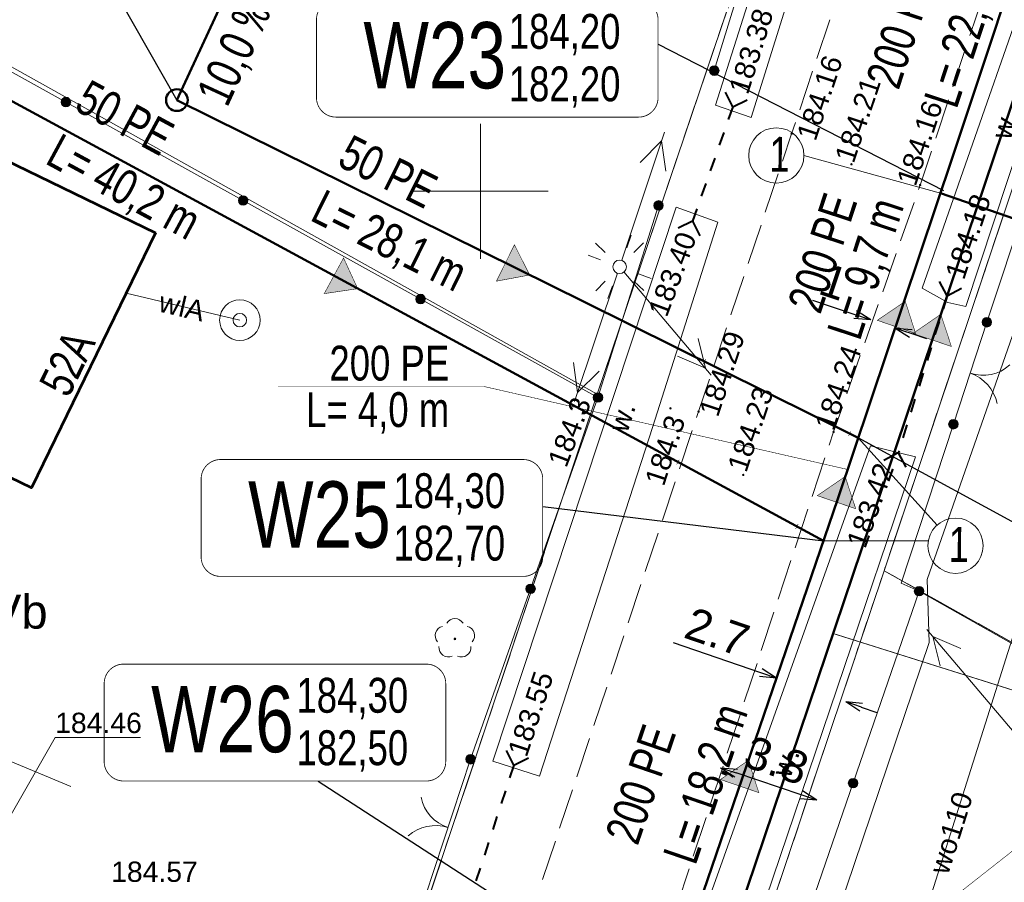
# Model space of a CAD drawing. Header units: metres. Extents: x 7482748 to 7484637, y 5684406 to 5687014.
# Tile 138 of 180: x 7483483 to 7483519, y 5686424 to 5686456. Entities that reach past the tile are written whole.
import ezdxf
from ezdxf.enums import TextEntityAlignment as Align
from ezdxf.lldxf.tags import DXFTag

# ---------------------------------------------------------------- set-up
doc = ezdxf.new("R2010")
doc.units = ezdxf.units.M
doc.header["$MEASUREMENT"] = 0
for name, pattern in [('1', [1.5, 1, -0.5]), ('KTJZ01_500', [2, 1.5, -0.5]), ('l217_500', [2, 1.5, -0.5]), ('l218_500', [1, 0.5, -0.5])]:
    doc.linetypes.add(name, pattern=pattern)
for name, color, linetype, lineweight in [('.domiar', 250, 'Continuous', 9), ('.k deszczowa', 200, 'Continuous', 50), ('.ks tłoczny', 104, 'Continuous', 50), ('_Dzialki', 7, 'Continuous', 0), ('_Kontury', 7, 'Continuous', 0), ('_Kontury_opis', 7, 'Continuous', 0), ('_Podzial_sekcyjny_krzyze', 7, '1', 13), ('_Uzytki', 7, 'Continuous', 0), ('BUIB05_01', 7, 'Continuous', 40), ('EGB_Adres', 7, 'Continuous', 0), ('EGB_Budynek', 7, 'Continuous', 0), ('GES__SUSM01_01P', 7, 'Continuous', 13), ('GES__SUSM01_P', 7, 'Continuous', 13), ('GES__SUSM04_01P', 7, 'Continuous', 13), ('GES__SUUS13_P', 7, 'Continuous', 13), ('KTOK02', 7, 'KTOK02_500', 13), ('KTOK05_01', 7, 'Continuous', 13), ('RTPW01_P', 7, 'Continuous', 0), ('RTPW02_P', 7, 'Continuous', 0), ('SUPE_L_3', 1, 'Continuous', 13)]:
    doc.layers.add(name, color=color, linetype=linetype, lineweight=lineweight)
for name, color, linetype, lineweight, true_color in [('.przyłącza', 32, 'Continuous', 50, 0xbd5e00), ('GES__SUPK_01_pL', 7, 'Continuous', 13, 0x803300), ('GES__SUPS01_08L', 5, 'Continuous', 13, 0x0000ff), ('GES__SUPT_pL', 7, 'Continuous', 13, 0xff9100), ('GES__SUPW_01_pL', 5, 'Continuous', 13, 0x0000ff), ('OBOP02_01', 7, 'Continuous', 13, 0x008000)]:
    doc.layers.add(name, color=color, linetype=linetype, lineweight=lineweight, true_color=true_color)
doc.layers.add('GES__SUPS01_08G', color=5, linetype='Continuous', lineweight=13, true_color=0x0000ff, transparency=0.25)
doc.layers.add('GES__SUPW_01_pT', color=5, linetype='Continuous', lineweight=13, true_color=0x0000ff, transparency=0.25)
doc.layers.add('IS_kanalizacja_sanitarna', color=7, linetype='SOLID', true_color=0x000000)
doc.layers.add('IS_Opisy_działek_Net', color=7, linetype='SOLID', true_color=0x000000)
doc.layers.add('IS_Węzeł_sieci_kanalizacyjnej_-_opisy', color=7, linetype='Continuous')
for name, color, linetype, lineweight, transparency in [('KTJZ01_O', 7, 'KTJZ01_500', 13, 0.5), ('PTRW02_O', 7, 'Continuous', 13, 0.5), ('PTRW02_T', 7, 'Continuous', 13, 0.25), ('RTPW01_G', 7, 'Continuous', 13, 0.25), ('RTPW02_G', 7, 'Continuous', 13, 0.25)]:
    doc.layers.add(name, color=color, linetype=linetype, lineweight=lineweight, transparency=transparency)
doc.styles.get("Standard").update_dxf_attribs({"font": 'simplex.shx', "width": 0.75})
doc.styles.add('STYL_ARIAL', font='simplex.shx', dxfattribs={"width": 0.75, "oblique": 0.1})
doc.styles.add('Style-Arial', font='arial.ttf')
doc.linetypes.add('KTOK02_500', pattern='A,0.5,[117,IS_LineDef.shx,S=0.01,R=0,X=0,Y=0],0.5', length=1)
tags = doc.linetypes.add('SOLID', pattern=[10, 10, 0]).pattern_tags.tags
tags[6:7] = [DXFTag(74, 4), DXFTag(75, 0), DXFTag(340, '0'), DXFTag(46, 0.0), DXFTag(50, 0.0), DXFTag(44, 0.0), DXFTag(45, 0.0)]
tags[4:5] = [DXFTag(74, 4), DXFTag(75, 0), DXFTag(340, '0'), DXFTag(46, 0.0), DXFTag(50, 0.0), DXFTag(44, 0.0), DXFTag(45, 0.0)]
doc.dimstyles.get("Standard").update_dxf_attribs({"dimtxt": 0.18, "dimasz": 0.18, "dimexe": 0.18, "dimexo": 0.0625, "dimgap": 0.09, "dimtad": 0, "dimtih": 1, "dimtoh": 1, "dimdec": 4, "dimzin": 0, "dimdsep": 46, "dimtxsty": 'Standard', "dimcen": 0.09, "dimadec": 0, "dimazin": 0, "dimtfac": 1, "dimtdec": 4, "dimtofl": 0, "dimtmove": 0, "dimatfit": 3, "dimfxl": 0, "dimtolj": 1, "dimtzin": 0, "dimarcsym": 0})

# ---------------------------------------------------------------- blocks, each defined once
blk = doc.blocks.new('SUSM01_12')
at = {"layer": 'GES__SUSM01_P', "linetype": 'Continuous', "lineweight": 13}
for p, q in [((-0.53, 0.53), (-0.88, 0.88)), ((0.53, 0.53), (0.88, 0.88)), ((-0.53, -0.53), (-0.88, -0.88)), ((0.53, -0.53), (0.88, -0.88))]:
    blk.add_line(p, q, dxfattribs=at)
blk.add_circle((0, 0), 0.25, dxfattribs=at)
blk = doc.blocks.new('SUSM01_01')
at = {"layer": 'GES__SUSM01_01P', "linetype": 'Continuous', "lineweight": 13}
for p, q in [((-0.53, 0.53), (-0.89, 0.88)), ((0.53, 0.53), (0.88, 0.89)), ((-0.53, -0.53), (-0.88, -0.89)), ((0.53, -0.53), (0.89, -0.88))]:
    blk.add_line(p, q, dxfattribs=at)
blk = doc.blocks.new('SUSM04_01')
at = {"layer": 'GES__SUSM04_01P', "linetype": 'Continuous', "lineweight": 13}
blk.add_circle((0, 0), 0.25, dxfattribs=at)
blk = doc.blocks.new('SUUS13')
at = {"layer": 'GES__SUUS13_P', "linetype": 'Continuous', "lineweight": 13}
for radius in [0.75, 0.25]:
    blk.add_circle((0, 0), radius, dxfattribs=at)
blk = doc.blocks.new('OBOP02_01')
at = {"layer": 'OBOP02_01', "linetype": 'Continuous', "lineweight": 13}
h = blk.add_hatch(color=256, dxfattribs=at)
edge = h.paths.add_edge_path()
edge.add_arc((0, 0), 0.05, 0, 360)
for centre, start, end in [((0, 0.4), 30, 150), ((-0.38, 0.12), 102, 222), ((0.38, 0.12), 318, 78), ((-0.24, -0.32), 174, 294), ((0.24, -0.32), 246, 6)]:
    blk.add_arc(centre, 0.35, start, end, dxfattribs=at)
blk = doc.blocks.new('RTPW01')
at = {"layer": 'RTPW01_P', "linetype": 'Continuous', "lineweight": 0}
h = blk.add_hatch(color=256, dxfattribs=at)
edge = h.paths.add_edge_path()
edge.add_arc((0, 0), 0.045, 0, 360)
blk = doc.blocks.new('RTPW01_1')
at = {"layer": 'RTPW02_P', "linetype": 'Continuous', "lineweight": 0}
h = blk.add_hatch(color=256, dxfattribs=at)
edge = h.paths.add_edge_path()
edge.add_arc((0, 0), 0.045, 0, 360)
blk = doc.blocks.new('RTPW01_3')
at = {"layer": 'RTPW02_P', "linetype": 'Continuous', "lineweight": 0}
h = blk.add_hatch(color=256, dxfattribs=at)
edge = h.paths.add_edge_path()
edge.add_arc((0, 0), 0.045, 0, 360)
blk = doc.blocks.new('TerminatorOpen_0.5')
at = {"color": 0, "linetype": 'ByBlock', "lineweight": -2}
for q in [(-1, 0.25), (-1, 0), (-1, -0.25)]:
    blk.add_line((0, 0), q, dxfattribs=at)
blk = doc.blocks.new('*D549')
at = {"layer": '.domiar', "color": 0, "linetype": 'Continuous', "lineweight": -2, "transparency": 16777216}
for p, q in [((7483513.847, 5686445.44), (7483512.279, 5686445.961)), ((7483514.331, 5686444.963), (7483514.331, 5686444.963)), ((7483515.233, 5686444.663), (7483515.233, 5686444.663)), ((7483515.906, 5686444.755), (7483516.485, 5686444.563))]:
    blk.add_line(p, q, dxfattribs=at)
at = {"layer": 'Defpoints', "color": 0, "linetype": 'Continuous', "transparency": 16777216}
for p in [(7483514.425, 5686445.247), (7483514.425, 5686445.247), (7483515.327, 5686444.947)]:
    blk.add_point(p, dxfattribs=at)
at = {"layer": '.domiar', "color": 0, "linetype": 'Continuous', "lineweight": -2, "transparency": 16777216, "xscale": 0.61, "yscale": 0.61, "zscale": 0.61}
for p, rotation in [((7483514.425, 5686445.247), 341.6109188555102), ((7483515.327, 5686444.947), 161.6109188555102)]:
    blk.add_blockref('TerminatorOpen_0.5', p, dxfattribs=dict(at, rotation=rotation))
at = {"layer": '.domiar', "color": 0, "linetype": 'Continuous', "transparency": 16777216, "insert": (7483513.058, 5686446.653), "char_height": 1.2, "attachment_point": 5, "rotation": 341.6109, "style": 'Style-Arial'}
blk.add_mtext('\\A1;1', dxfattribs=at)
blk = doc.blocks.new('*D550')
at = {"layer": '.domiar', "color": 0, "linetype": 'Continuous', "lineweight": -2, "transparency": 16777216}
for p, q in [((7483508.773, 5686428.416), (7483508.773, 5686428.416)), ((7483511.852, 5686427.695), (7483509.447, 5686428.505))]:
    blk.add_line(p, q, dxfattribs=at)
at = {"layer": 'Defpoints', "color": 0, "linetype": 'Continuous', "transparency": 16777216}
for p in [(7483508.869, 5686428.7), (7483508.869, 5686428.7), (7483512.43, 5686427.5)]:
    blk.add_point(p, dxfattribs=at)
at = {"layer": '.domiar', "color": 0, "linetype": 'Continuous', "lineweight": -2, "transparency": 16777216, "xscale": 0.61, "yscale": 0.61, "zscale": 0.61}
for p, rotation in [((7483508.869, 5686428.7), 161.3799931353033), ((7483512.43, 5686427.5), 341.3799931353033)]:
    blk.add_blockref('TerminatorOpen_0.5', p, dxfattribs=dict(at, rotation=rotation))
at = {"layer": '.domiar', "color": 0, "linetype": 'Continuous', "transparency": 16777216, "insert": (7483510.941, 5686428.965), "char_height": 1.2, "attachment_point": 5, "rotation": 341.38, "style": 'Style-Arial'}
blk.add_mtext('\\A1;3.8', dxfattribs=at)
blk = doc.blocks.new('*D573')
at = {"layer": '.domiar', "color": 0, "linetype": 'Continuous', "lineweight": -2, "transparency": 16777216}
for p, q in [((7483510.364, 5686432.211), (7483507.133, 5686433.315)), ((7483514.075, 5686430.942), (7483514.652, 5686430.745))]:
    blk.add_line(p, q, dxfattribs=at)
at = {"layer": 'Defpoints', "color": 0, "linetype": 'Continuous', "transparency": 16777216}
for p in [(7483510.942, 5686432.013), (7483510.942, 5686432.013), (7483513.498, 5686431.14)]:
    blk.add_point(p, dxfattribs=at)
at = {"layer": '.domiar', "color": 0, "linetype": 'Continuous', "lineweight": -2, "transparency": 16777216, "xscale": 0.61, "yscale": 0.61, "zscale": 0.61}
for p, rotation in [((7483510.942, 5686432.013), 341.131304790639), ((7483513.498, 5686431.14), 161.131304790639)]:
    blk.add_blockref('TerminatorOpen_0.5', p, dxfattribs=dict(at, rotation=rotation))
at = {"layer": '.domiar', "color": 0, "linetype": 'Continuous', "transparency": 16777216, "insert": (7483508.752, 5686433.715), "char_height": 1.2, "attachment_point": 5, "rotation": 341.1313, "style": 'Style-Arial'}
blk.add_mtext('\\A1;2.7', dxfattribs=at)

msp = doc.modelspace()

# ---------------------------------------------------------------- hatches: boundary and pattern name
at = {"layer": 'IS_kanalizacja_sanitarna', "linetype": 'Continuous', "ltscale": 0.01}
for points in [[(7483501.81417, 5686446.90782), (7483501.25115, 5686448.02384), (7483500.58514, 5686446.67981)], [(7483495.45548, 5686446.40229), (7483494.93301, 5686447.53786), (7483494.21904, 5686446.21868)], [(7483515.70103, 5686445.93424), (7483514.66617, 5686445.23311), (7483516.08434, 5686444.74446)], [(7483517.01549, 5686445.45408), (7483515.98506, 5686444.74646), (7483517.40628, 5686444.26674)], [(7483513.47863, 5686439.45911), (7483512.44762, 5686438.75235), (7483513.86844, 5686438.27145)], [(7483509.90058, 5686428.9669), (7483508.86748, 5686428.26318), (7483510.28687, 5686427.77808)]]:
    msp.add_hatch(color=256, dxfattribs=at).paths.add_polyline_path(points)
at = {"layer": 'KTOK05_01', "linetype": 'Continuous', "lineweight": 13}
h = msp.add_hatch(color=256, dxfattribs=at)
edge = h.paths.add_edge_path()
edge.add_arc((7483508.64, 5686454.46), 0.175, 0, 360)
h = msp.add_hatch(color=256, dxfattribs=at)
edge = h.paths.add_edge_path()
edge.add_arc((7483484.66521, 5686453.29571), 0.175, 0, 360)
h = msp.add_hatch(color=256, dxfattribs=at)
edge = h.paths.add_edge_path()
edge.add_arc((7483491.22348, 5686449.65714), 0.175, 0, 360)
h = msp.add_hatch(color=256, dxfattribs=at)
edge = h.paths.add_edge_path()
edge.add_arc((7483506.58, 5686449.48), 0.175, 0, 360)
h = msp.add_hatch(color=256, dxfattribs=at)
edge = h.paths.add_edge_path()
edge.add_arc((7483497.78174, 5686446.01857), 0.175, 0, 360)
h = msp.add_hatch(color=256, dxfattribs=at)
edge = h.paths.add_edge_path()
edge.add_arc((7483518.72, 5686445.16), 0.175, 0, 360)
h = msp.add_hatch(color=256, dxfattribs=at)
edge = h.paths.add_edge_path()
edge.add_arc((7483504.34, 5686442.38), 0.175, 0, 360)
h = msp.add_hatch(color=256, dxfattribs=at)
edge = h.paths.add_edge_path()
edge.add_arc((7483504.34, 5686442.38), 0.175, 0, 360)
h = msp.add_hatch(color=256, dxfattribs=at)
edge = h.paths.add_edge_path()
edge.add_arc((7483504.34, 5686442.38), 0.175, 0, 360)
h = msp.add_hatch(color=256, dxfattribs=at)
edge = h.paths.add_edge_path()
edge.add_arc((7483517.48, 5686441.39), 0.175, 0, 360)
h = msp.add_hatch(color=256, dxfattribs=at)
edge = h.paths.add_edge_path()
edge.add_arc((7483501.848, 5686435.30611), 0.175, 0, 360)
h = msp.add_hatch(color=256, dxfattribs=at)
edge = h.paths.add_edge_path()
edge.add_arc((7483516.21, 5686435.22), 0.175, 0, 360)
h = msp.add_hatch(color=256, dxfattribs=at)
edge = h.paths.add_edge_path()
edge.add_arc((7483516.21, 5686435.22), 0.175, 0, 360)
h = msp.add_hatch(color=256, dxfattribs=at)
edge = h.paths.add_edge_path()
edge.add_arc((7483516.21, 5686435.22), 0.175, 0, 360)
h = msp.add_hatch(color=256, dxfattribs=at)
edge = h.paths.add_edge_path()
edge.add_arc((7483499.63, 5686429.01), 0.175, 0, 360)
h = msp.add_hatch(color=256, dxfattribs=at)
edge = h.paths.add_edge_path()
edge.add_arc((7483513.768, 5686428.12869), 0.175, 0, 360)

# ---------------------------------------------------------------- linework, layer by layer
at = {"layer": '.domiar', "linetype": 'Continuous'}
for points in [[(7483517.00524, 5686449.93714), (7483511.95486, 5686451.3253)], [(7483513.96228, 5686440.88806), (7483516.87464, 5686437.66142)], [(7483512.67588, 5686437.08277), (7483516.55355, 5686437.08277)]]:
    msp.add_lwpolyline(points, dxfattribs=at)
for centre in [(7483510.93359, 5686451.3253), (7483517.55893, 5686436.9033)]:
    msp.add_circle(centre, 1.02127, dxfattribs=at)
at = {"layer": '.k deszczowa', "linetype": 'Continuous'}
msp.add_lwpolyline([(7483524.83956, 5686468.63408), (7483508.8716, 5686421.32787)], dxfattribs=at)
at = {"layer": '.ks tłoczny', "color": 111, "linetype": 'Continuous', "true_color": 0x70ffb8}
for points in [[(7483539.01604, 5686517.01603), (7483532.57298, 5686498.14781), (7483528.59305, 5686485.74461), (7483524.06285, 5686471.15079), (7483517.4639, 5686451.301), (7483517.4639, 5686451.301), (7483513.19053, 5686438.59386), (7483506.80338, 5686419.9052), (7483503.67491, 5686410.75136), (7483489.19771, 5686367.92381), (7483488.55879, 5686366.36971), (7483487.69105, 5686359.59365), (7483481.55397, 5686341.5735), (7483479.339, 5686335.06975), (7483478.08149, 5686331.37736), (7483471.44464, 5686310.91538), (7483469.74193, 5686304.9671), (7483455.28388, 5686263.28755), (7483450.42845, 5686249.12706), (7483447.14669, 5686239.55607), (7483444.38858, 5686231.83101), (7483432.0435, 5686195.45156)], [(7483513.96228, 5686440.8887), (7483503.85089, 5686445.8992)], [(7483502.50925, 5686442.58592), (7483512.67437, 5686437.08358), (7483512.67437, 5686437.08358)]]:
    msp.add_lwpolyline(points, dxfattribs=at)
at = {"layer": '.ks tłoczny', "linetype": 'Continuous'}
for points in [[(7483502.50925, 5686442.58592), (7483477.35713, 5686456.19761)], [(7483503.85089, 5686445.8992), (7483488.76987, 5686453.37187)], [(7483522.47666, 5686448.03702), (7483517.00524, 5686449.93714)]]:
    msp.add_lwpolyline(points, dxfattribs=at)
msp.add_circle((7483488.77003, 5686453.37223), 0.4, dxfattribs=at)
at = {"layer": '.przyłącza', "linetype": 'Continuous'}
msp.add_lwpolyline([(7483488.77003, 5686453.37223), (7483493.29, 5686463.14)], dxfattribs=at)
at = {"layer": '_Dzialki', "color": 96, "linetype": 'Continuous', "true_color": 0x008000, "flags": 128}
for points in [[(7483504.31, 5686442.5), (7483430.2, 5686483.91)], [(7483510.5, 5686460.79), (7483504.31, 5686442.5)], [(7483514.92, 5686435.98), (7483521.33, 5686455.07)], [(7483504.31, 5686442.5), (7483494.9, 5686414.38)], [(7483505.77, 5686408.74), (7483514.92, 5686435.98)], [(7483565.67, 5686407.51), (7483514.92, 5686435.98)]]:
    msp.add_lwpolyline(points, dxfattribs=at)
at = {"layer": '_Kontury', "color": 96, "linetype": 'l217_500', "true_color": 0x008000, "flags": 128}
for points in [[(7483504.31, 5686442.5), (7483510.5, 5686460.79)], [(7483521.33, 5686455.07), (7483514.92, 5686435.98)], [(7483494.9, 5686414.38), (7483504.31, 5686442.5)], [(7483514.92, 5686435.98), (7483557, 5686412.38)]]:
    msp.add_lwpolyline(points, dxfattribs=at)
at = {"layer": '_Podzial_sekcyjny_krzyze', "linetype": 'Continuous'}
for p, q in [((7483500, 5686447.5), (7483500, 5686452.5)), ((7483497.5, 5686450), (7483502.5, 5686450))]:
    msp.add_line(p, q, dxfattribs=at)
at = {"layer": '_Uzytki', "color": 96, "linetype": 'l218_500', "true_color": 0x008000, "flags": 128}
for points in [[(7483504.31, 5686442.5), (7483510.5, 5686460.79)], [(7483521.33, 5686455.07), (7483514.92, 5686435.98)], [(7483494.9, 5686414.38), (7483504.31, 5686442.5)], [(7483514.92, 5686435.98), (7483505.77, 5686408.74)], [(7483514.92, 5686435.98), (7483557, 5686412.38)]]:
    msp.add_lwpolyline(points, dxfattribs=at)
at = {"layer": 'BUIB05_01', "linetype": 'Continuous', "lineweight": 40}
for p, q in [((7483509.32, 5686453.12), (7483509.06, 5686453.66)), ((7483509.32, 5686453.12), (7483509.15, 5686452.65)), ((7483509.32, 5686453.12), (7483509.86, 5686453.38)), ((7483508.99, 5686452.18), (7483508.82, 5686451.7)), ((7483508.66, 5686451.23), (7483508.49, 5686450.76)), ((7483508.33, 5686450.29), (7483508.16, 5686449.82)), ((7483508, 5686449.35), (7483507.84, 5686448.9)), ((7483507.84, 5686448.9), (7483507.3, 5686448.64)), ((7483507.84, 5686448.9), (7483508.1, 5686448.36)), ((7483517.25, 5686446.14), (7483516.97, 5686446.67)), ((7483517.25, 5686446.14), (7483517.1, 5686445.66)), ((7483517.25, 5686446.14), (7483517.78, 5686446.42)), ((7483516.95, 5686445.19), (7483516.8, 5686444.71)), ((7483516.66, 5686444.23), (7483516.51, 5686443.75)), ((7483516.36, 5686443.28), (7483516.21, 5686442.8)), ((7483516.06, 5686442.32), (7483515.91, 5686441.84)), ((7483515.76, 5686441.37), (7483515.61, 5686440.89)), ((7483515.44, 5686440.33), (7483514.91, 5686440.05)), ((7483515.47, 5686440.41), (7483515.44, 5686440.33)), ((7483515.44, 5686440.33), (7483515.72, 5686439.8)), ((7483501.23, 5686428.79), (7483500.96, 5686429.33)), ((7483501.23, 5686428.79), (7483501.77, 5686429.06)), ((7483501.23, 5686428.79), (7483501.07, 5686428.32)), ((7483500.92, 5686427.84), (7483500.76, 5686427.37)), ((7483500.6, 5686426.89), (7483500.45, 5686426.42)), ((7483500.29, 5686425.94), (7483500.14, 5686425.47)), ((7483499.98, 5686424.99), (7483499.82, 5686424.52))]:
    msp.add_line(p, q, dxfattribs=at)
at = {"layer": 'EGB_Budynek', "color": 7, "linetype": 'Continuous', "lineweight": 53, "flags": 128}
msp.add_lwpolyline([(7483487.98, 5686448.47), (7483483.4, 5686439.04), (7483474.37, 5686443.4), (7483473.07, 5686444.02), (7483474.37, 5686446.73), (7483473.88, 5686446.97), (7483475.44, 5686450.21), (7483477.24, 5686449.34), (7483478.94, 5686452.85), (7483487.98, 5686448.47)], dxfattribs=at)
at = {"layer": 'GES__SUPK_01_pL', "linetype": 'Continuous', "lineweight": 13}
msp.add_line((7483484.85, 5686428.01), (7483470.81, 5686433.82), dxfattribs=at)
at = {"layer": 'GES__SUPS01_08L', "linetype": 'Continuous', "lineweight": 13, "flags": 128}
msp.add_lwpolyline([(7483481.55, 5686425.07), (7483484.27, 5686429.81), (7483487.43, 5686429.81)], dxfattribs=at)
at = {"layer": 'GES__SUPT_pL', "linetype": 'Continuous', "lineweight": 13, "flags": 128}
msp.add_lwpolyline([(7483522.98, 5686454.14), (7483516.51, 5686435.65), (7483516.58, 5686433.32), (7483507.99, 5686407.91)], dxfattribs=at)
at = {"layer": 'GES__SUPW_01_pL', "linetype": 'Continuous', "lineweight": 13}
msp.add_line((7483491.1, 5686445.24), (7483486.89, 5686446.23), dxfattribs=at)
at = {"layer": 'GES__SUPW_01_pL', "linetype": 'Continuous', "lineweight": 13, "flags": 128}
msp.add_lwpolyline([(7483510.9, 5686410.15), (7483515.85, 5686421.43), (7483519.73, 5686433.69), (7483525.34, 5686450.51), (7483527.25, 5686454.88), (7483533.06, 5686472.26), (7483529.64, 5686474), (7483532.44, 5686480.63), (7483537.65, 5686493.68), (7483545.23, 5686510.18), (7483548.83, 5686524.15), (7483552.33, 5686534.99), (7483552.59, 5686539.85), (7483558.86, 5686554.9)], dxfattribs=at)
at = {"layer": 'IS_kanalizacja_sanitarna', "linetype": 'Continuous', "ltscale": 0.01, "const_width": 0.02}
for points in [[(7483501.81417, 5686446.90782), (7483501.25115, 5686448.02384), (7483500.58514, 5686446.67981), (7483501.81417, 5686446.90782)], [(7483495.45548, 5686446.40229), (7483494.93301, 5686447.53786), (7483494.21904, 5686446.21868), (7483495.45548, 5686446.40229)], [(7483515.70103, 5686445.93424), (7483514.66617, 5686445.23311), (7483516.08434, 5686444.74446), (7483515.70103, 5686445.93424)], [(7483517.01549, 5686445.45408), (7483515.98506, 5686444.74646), (7483517.40628, 5686444.26674), (7483517.01549, 5686445.45408)], [(7483508.22773, 5686443.6181), (7483508.31653, 5686443.79731)], [(7483513.60387, 5686440.95406), (7483513.69267, 5686441.13327)], [(7483507.24877, 5686439.90573), (7483507.34396, 5686440.08162)], [(7483513.47863, 5686439.45911), (7483512.44762, 5686438.75235), (7483513.86844, 5686438.27145), (7483513.47863, 5686439.45911)], [(7483511.64604, 5686437.52581), (7483511.74123, 5686437.7017)], [(7483509.90058, 5686428.9669), (7483508.86748, 5686428.26318), (7483510.28687, 5686427.77808), (7483509.90058, 5686428.9669)]]:
    msp.add_lwpolyline(points, dxfattribs=at)
at = {"layer": 'IS_Opisy_działek_Net', "linetype": 'Continuous', "ltscale": 0.01, "const_width": 0.02}
for points in [[(7483513.5672, 5686439.7208), (7483500.12416, 5686442.78785), (7483492.50553, 5686442.78785)], [(7483511.91915, 5686419.53277), (7483519.66452, 5686425.62094), (7483529.91584, 5686425.41944)]]:
    msp.add_lwpolyline(points, dxfattribs=at)
at = {"layer": 'IS_Węzeł_sieci_kanalizacyjnej_-_opisy', "color": 18, "linetype": 'SOLID', "ltscale": 0.01, "true_color": 0x000000}
for points in [[(7483483.47412, 5686462.68588), (7483488.77003, 5686453.37158)], [(7483506.56102, 5686455.44236), (7483517.114, 5686450.03496)], [(7483525.72801, 5686434.48806), (7483513.96228, 5686440.88806)], [(7483502.29727, 5686438.35622), (7483512.67437, 5686437.08295)], [(7483493.99743, 5686428.20726), (7483506.80338, 5686419.90458)]]:
    msp.add_lwpolyline(points, dxfattribs=at)
at = {"layer": 'IS_Węzeł_sieci_kanalizacyjnej_-_opisy', "color": 18, "linetype": 'SOLID', "ltscale": 0.01, "true_color": 0x000000, "const_width": 0.03}
for points in [[(7483494.65102, 5686452.74287), (7483505.84102, 5686452.74287, 0.414214), (7483506.56102, 5686453.46287), (7483506.56102, 5686456.34287, 0.414214), (7483505.84102, 5686457.06287), (7483494.65102, 5686457.06287, 0.414214), (7483493.93102, 5686456.34287), (7483493.93102, 5686453.46287, 0.414214), (7483494.65102, 5686452.74287)], [(7483490.38727, 5686435.76835), (7483501.57727, 5686435.76835, 0.414214), (7483502.29727, 5686436.48835), (7483502.29727, 5686439.36835, 0.414214), (7483501.57727, 5686440.08835), (7483490.38727, 5686440.08835, 0.414214), (7483489.66727, 5686439.36835), (7483489.66727, 5686436.48835, 0.414214), (7483490.38727, 5686435.76835)], [(7483486.80228, 5686428.20726), (7483497.99228, 5686428.20726, 0.414214), (7483498.71228, 5686428.92726), (7483498.71228, 5686431.80726, 0.414214), (7483497.99228, 5686432.52726), (7483486.80228, 5686432.52726, 0.414214), (7483486.08228, 5686431.80726), (7483486.08228, 5686428.92726, 0.414214), (7483486.80228, 5686428.20726)]]:
    msp.add_lwpolyline(points, format="xyb", dxfattribs=at)
at = {"layer": 'IS_Węzeł_sieci_kanalizacyjnej_-_opisy', "color": 200, "linetype": 'SOLID', "ltscale": 0.01, "const_width": 0.03}
msp.add_lwpolyline([(7483513.03378, 5686433.658), (7483539.93238, 5686425.1872), (7483551.72329, 5686425.1872)], dxfattribs=at)
at = {"layer": 'KTJZ01_O', "linetype": 'KTJZ01_500', "lineweight": 13, "flags": 128}
for points in [[(7483197.91, 5685647.78), (7483191.3, 5685645.21), (7483187.04, 5685652.01), (7483182.78, 5685658.81), (7483173.01, 5685674.4), (7483160.42, 5685696.27), (7483153.69, 5685714.72), (7483149.66, 5685738.88), (7483150.14, 5685742.97), (7483152.18, 5685766.74), (7483152.64, 5685773.87), (7483156.88, 5685789.66), (7483160.03, 5685797.82), (7483165.63, 5685808.56), (7483171.47, 5685814.85), (7483176.12, 5685820.16), (7483191.38, 5685837.95), (7483216.44, 5685866.07), (7483238.67, 5685890.6), (7483242.86, 5685894.87), (7483263.91, 5685918.34), (7483290.28, 5685947.07), (7483315.51, 5685974.43), (7483346.16, 5686007.45), (7483367.58, 5686031.19), (7483372.66, 5686037.59), (7483378.07, 5686044.41), (7483383.78, 5686055), (7483386.81, 5686063.17), (7483391.06, 5686075.79), (7483392.94, 5686081.53), (7483394.38, 5686081.91), (7483397.17, 5686082.85), (7483401.23, 5686082.98), (7483404.7, 5686083), (7483407.11, 5686083.92), (7483410.43, 5686086.41), (7483412.08, 5686088.69), (7483412.96, 5686091.17), (7483413.79, 5686094.46), (7483412.71, 5686099.4), (7483411.05, 5686100.85), (7483407.94, 5686103.18), (7483405.29, 5686104.69), (7483403.35, 5686106.28), (7483402.57, 5686107.54), (7483401.86, 5686108.47), (7483403.54, 5686113.11), (7483404.07, 5686113.93), (7483409.52, 5686129.91), (7483416.09, 5686150.36), (7483420.49, 5686164.15), (7483421.47, 5686167.05), (7483423.62, 5686173.38), (7483428.4, 5686186.8), (7483437.81, 5686215.26), (7483441.02, 5686225.03), (7483450.09, 5686253.79), (7483453.73, 5686263.28), (7483459.39, 5686280.61), (7483466.44, 5686301.37), (7483471.25, 5686316.24), (7483473.9, 5686323.17), (7483478.13, 5686336.85), (7483485.37, 5686356.93), (7483492.13, 5686378.36), (7483498.67, 5686398.43), (7483502.19, 5686408.5), (7483505.2, 5686417.38), (7483513.05, 5686441.11), (7483516.25, 5686450.23), (7483530.52, 5686493.07), (7483533.34, 5686501.51), (7483543.47, 5686531.52), (7483557.14, 5686572.33), (7483559.91, 5686580.46), (7483570.16, 5686610.95), (7483575.71, 5686628.68), (7483581.26, 5686643.91), (7483583.2, 5686649.41), (7483591.35, 5686674.28), (7483597.45, 5686691.67), (7483602.2, 5686705.71), (7483616.93, 5686750.38), (7483619.53, 5686757.95), (7483621.36, 5686763.29), (7483634.9, 5686799.43), (7483640.84, 5686811.96)], [(7483613.29, 5686753.85), (7483610.52, 5686745.34), (7483597.42, 5686707.23), (7483592.84, 5686693.63), (7483586.65, 5686674.57), (7483578.94, 5686652.57), (7483576.44, 5686645.6), (7483570.92, 5686629.39), (7483565.29, 5686612), (7483555.03, 5686581.98), (7483552.34, 5686573.92), (7483538.5, 5686532.62), (7483528.43, 5686502.82), (7483525.69, 5686494.44), (7483511.5, 5686452.13), (7483508.06, 5686441.86), (7483500.41, 5686418.93), (7483497.52, 5686410.47), (7483493.78, 5686400.09), (7483487.22, 5686379.91), (7483478.75, 5686354.53), (7483473.28, 5686338.58), (7483466.59, 5686318.01), (7483461.2, 5686301.98), (7483454.76, 5686282.03), (7483448.77, 5686264.59), (7483445.69, 5686255.08), (7483445.07, 5686253.25), (7483443.78, 5686249.4), (7483442.67, 5686246.12), (7483436.06, 5686226.36), (7483432.79, 5686216.79), (7483423.48, 5686188.39), (7483415.91, 5686165.55), (7483411.29, 5686151.94), (7483403.43, 5686128.74), (7483397.27, 5686110.49), (7483396.29, 5686107.6), (7483389.25, 5686086.41), (7483386.32, 5686077.5), (7483382.09, 5686064.87), (7483379.33, 5686057.56), (7483373.91, 5686047.4), (7483368.95, 5686041.13), (7483363.52, 5686034.43), (7483341.98, 5686010.31), (7483311.83, 5685977.83), (7483286.59, 5685950.4), (7483260.12, 5685921.63), (7483238.78, 5685898.43), (7483234.43, 5685893.44), (7483212.81, 5685869.61), (7483187.54, 5685841.24), (7483162.41, 5685812.7), (7483151.44, 5685800.65), (7483147.59, 5685795.21)]]:
    msp.add_lwpolyline(points, dxfattribs=at)
at = {"layer": 'KTOK02', "linetype": 'Continuous', "lineweight": 13}
for p, q in [((7483518.72, 5686445.16), (7483517.48, 5686441.39)), ((7483497.96, 5686423.96), (7483499.63, 5686429.01))]:
    msp.add_line(p, q, dxfattribs=at)
for centre, start, end in [((7483518.57, 5686444.7), 251.79, 311.79), ((7483517.63, 5686441.85), 11.79, 71.79), ((7483499.27, 5686427.91), 191.7, 251.7), ((7483498.32, 5686425.06), 71.7, 131.7)]:
    msp.add_arc(centre, 1.5, start, end, dxfattribs=at)
at = {"layer": 'KTOK05_01', "linetype": 'Continuous', "lineweight": 13}
for p, q in [((7483504.34, 5686442.38), (7483455.35, 5686469.56)), ((7483508.64, 5686454.46), (7483510.57, 5686460.79)), ((7483521.96, 5686454.98), (7483518.72, 5686445.16)), ((7483506.58, 5686449.48), (7483504.34, 5686442.38)), ((7483504.34, 5686442.38), (7483499.63, 5686429.01))]:
    msp.add_line(p, q, dxfattribs=at)
at = {"layer": 'KTOK05_01', "linetype": 'Continuous', "lineweight": 13, "flags": 128}
for points in [[(7483516.21, 5686435.22), (7483515.55, 5686435.52), (7483517.48, 5686441.39)], [(7483516.21, 5686435.22), (7483509.03, 5686414.37), (7483510.88, 5686412.47)], [(7483516.21, 5686435.22), (7483529.82, 5686427.54), (7483565.58, 5686407.36)]]:
    msp.add_lwpolyline(points, dxfattribs=at)
at = {"layer": 'KTOK05_01', "linetype": 'Continuous', "lineweight": 13}
for centre in [(7483508.64, 5686454.46), (7483484.67, 5686453.3), (7483491.22, 5686449.66), (7483506.58, 5686449.48), (7483497.78, 5686446.02), (7483518.72, 5686445.16), (7483504.34, 5686442.38), (7483504.34, 5686442.38), (7483504.34, 5686442.38), (7483517.48, 5686441.39), (7483501.85, 5686435.31), (7483516.21, 5686435.22), (7483516.21, 5686435.22), (7483516.21, 5686435.22), (7483499.63, 5686429.01), (7483513.77, 5686428.13)]:
    msp.add_circle(centre, 0.175, dxfattribs=at)
at = {"layer": 'PTRW02_O', "linetype": 'Continuous', "lineweight": 13, "flags": 128}
for points in [[(7483512.34, 5686464.7), (7483513.61, 5686464.27), (7483510, 5686452.73), (7483508.69, 5686453.19), (7483512.34, 5686464.7)], [(7483521.73, 5686461.91), (7483516.33, 5686446.42), (7483517.27, 5686445.89), (7483517.94, 5686445.74), (7483523.1, 5686461.36), (7483521.73, 5686461.91)], [(7483507.23, 5686449.42), (7483500.45, 5686428.94), (7483502.18, 5686428.38), (7483506.37, 5686441.31), (7483508.77, 5686448.86), (7483507.23, 5686449.42)], [(7483505.42, 5686415.38), (7483507.39, 5686414.54), (7483516.08, 5686440.19), (7483514.41, 5686440.59), (7483505.42, 5686415.38)]]:
    msp.add_lwpolyline(points, close=True, dxfattribs=at)
at = {"layer": 'SUPE_L_3', "linetype": 'Continuous'}
for p, q in [((7483505.22, 5686447.45), (7483506.8, 5686452.19)), ((7483505.9, 5686451.07), (7483506.69, 5686451.86)), ((7483506.85, 5686450.75), (7483506.69, 5686451.86)), ((7483505.06, 5686446.97), (7483503.47, 5686442.23)), ((7483508.53, 5686443.21), (7483505.3, 5686447.02)), ((7483508.31, 5686443.47), (7483508.04, 5686444.56)), ((7483503.43, 5686443.67), (7483503.58, 5686442.56)), ((7483508.31, 5686443.47), (7483507.28, 5686443.91)), ((7483504.38, 5686443.35), (7483503.58, 5686442.56)), ((7483519.73, 5686430), (7483516.5, 5686433.81)), ((7483516.99, 5686432.46), (7483516.72, 5686433.55)), ((7483517.75, 5686433.11), (7483516.72, 5686433.55))]:
    msp.add_line(p, q, dxfattribs=at)

# ---------------------------------------------------------------- block references
at = {"layer": 'GES__SUSM01_01P', "linetype": 'Continuous', "lineweight": 13}
msp.add_blockref('SUSM01_01', (7483505.14, 5686447.21), dxfattribs=at)
at = {"layer": 'GES__SUSM01_P', "linetype": 'Continuous', "lineweight": 13, "rotation": 294.66}
msp.add_blockref('SUSM01_12', (7483505.14, 5686447.21), dxfattribs=at)
at = {"layer": 'GES__SUSM04_01P', "linetype": 'Continuous', "lineweight": 13}
msp.add_blockref('SUSM04_01', (7483505.14, 5686447.21), dxfattribs=at)
at = {"layer": 'GES__SUUS13_P', "linetype": 'Continuous', "lineweight": 13}
msp.add_blockref('SUUS13', (7483491.1, 5686445.24), dxfattribs=at)
at = {"layer": 'OBOP02_01', "linetype": 'Continuous', "lineweight": 13}
msp.add_blockref('OBOP02_01', (7483499.05, 5686433.46), dxfattribs=at)
at = {"layer": 'RTPW01_P', "linetype": 'Continuous', "lineweight": 0}
for p in [(7483504.34, 5686442.38), (7483507.02, 5686441.98)]:
    msp.add_blockref('RTPW01', p, dxfattribs=at)
at = {"layer": 'RTPW02_P', "linetype": 'Continuous', "lineweight": 0}
for name, p in [('RTPW01_3', (7483509.32, 5686453.12)), ('RTPW01_3', (7483511.5, 5686452.13)), ('RTPW01_3', (7483513.71, 5686451)), ('RTPW01_3', (7483516.25, 5686450.23)), ('RTPW01_3', (7483507.84, 5686448.9)), ('RTPW01_3', (7483517.25, 5686446.14)), ('RTPW01_1', (7483508.06, 5686441.86)), ('RTPW01_1', (7483513.05, 5686441.11)), ('RTPW01_3', (7483515.44, 5686440.33)), ('RTPW01_3', (7483509.71, 5686439.52)), ('RTPW01_3', (7483501.23, 5686428.79))]:
    msp.add_blockref(name, p, dxfattribs=at)

# ---------------------------------------------------------------- texts
at = {"layer": '_Kontury_opis', "color": 96, "linetype": 'Continuous', "lineweight": 13, "true_color": 0x008000, "style": 'Style-Arial'}
msp.add_text('RIVb', height=1.25, dxfattribs=at).set_placement((7483480.11, 5686433.84))
at = {"layer": 'EGB_Adres', "insert": (7483485.29, 5686443.37), "char_height": 1.25, "attachment_point": 8, "rotation": 63.946505, "line_spacing_factor": 0.6, "style": 'STYL_ARIAL'}
msp.add_mtext('\\fArial|b0|i0|c238238|p39;52A', dxfattribs=at)
at = {"layer": 'GES__SUPS01_08G', "linetype": 'Continuous', "lineweight": 13, "style": 'Style-Arial'}
for s, p in [('184.46', (7483484.27, 5686429.98)), ('184.57', (7483486.34, 5686424.48))]:
    msp.add_text(s, height=0.75, dxfattribs=at).set_placement(p)
at = {"layer": 'GES__SUPW_01_pT', "linetype": 'Continuous', "lineweight": 13, "style": 'Style-Arial'}
for s, rotation, p in [('wlA', 346.8, (7483488.96, 5686445.74)), ('wo110', 72.44, (7483517.39, 5686426.29))]:
    msp.add_text(s, height=0.75, rotation=rotation, dxfattribs=at).set_placement(p, align=Align.MIDDLE_CENTER)
at = {"layer": 'IS_Opisy_działek_Net', "linetype": 'Continuous', "ltscale": 0.01, "char_height": 1.2888}
for s, insert, attachment_point, rotation in [('\\fArial|b0|i0;L= 22,2 m', (7483516.37135, 5686453.40774), 1, 71.8), ('{\\fArial|b0|i0|c238|p34;200 PE}', (7483515.4685, 5686453.70458), 7, 71.8), ('\\fArial|b0|i0;10,0 ‰', (7483489.46066, 5686453.61031), 1, 65.2), ('{\\fArial|b0|i0|c238|p34;50 PE}', (7483484.91994, 5686453.01724), 7, 331.6), ('{\\fArial|b0|i0|c238|p34;50 PE}', (7483494.64162, 5686450.95555), 7, 333.6), ('\\fArial|b0|i0;L= 40,2 m', (7483484.4679, 5686452.18122), 1, 331.6), ('{\\fArial|b0|i0|c238|p34;1}', (7483510.68518, 5686452.01785), 1, 359.404696), ('\\fArial|b0|i0;L= 28,1 m', (7483494.21903, 5686450.10426), 1, 333.6), ('\\fArial|b0|i0;L= 9,7 m', (7483514.24153, 5686444.36227), 7, 71.8), ('\\fArial|b0|i0;', (7483490.21511, 5686449.74133), 7, 331.6), ('\\fArial|b0|i0;', (7483490.21511, 5686449.74133), 7, 331.6), ('{\\fArial|b0|i0|c238|p34;200 PE}', (7483512.575, 5686445.41447), 7, 71.8), ('\\fArial|b0|i0;', (7483491.20538, 5686448.1247), 1, 331.6), ('\\fArial|b0|i0;', (7483491.20538, 5686448.1247), 1, 331.6), ('\\fArial|b0|i0;', (7483500.8869, 5686447.86082), 7, 333.6), ('\\fArial|b0|i0;', (7483500.8869, 5686447.86082), 7, 333.6), ('\\fArial|b0|i0;', (7483501.9338, 5686446.28137), 1, 333.6), ('\\fArial|b0|i0;', (7483501.9338, 5686446.28137), 1, 333.6), ('{\\fArial|b0|i0|c238|p34;1}', (7483517.31052, 5686437.59585), 1, 359.404696), ('\\fArial|b0|i0;', (7483510.47731, 5686432.02174), 7, 71.1), ('\\fArial|b0|i0;', (7483510.47731, 5686432.02174), 7, 71.1), ('\\fArial|b0|i0;', (7483511.26328, 5686431.3827), 1, 71.1), ('\\fArial|b0|i0;', (7483511.26328, 5686431.3827), 1, 71.1), ('\\fArial|b0|i0;L= 18,2 m', (7483506.72154, 5686425.46989), 1, 71.1), ('{\\fArial|b0|i0|c238|p34;200 PE}', (7483505.82238, 5686425.77775), 7, 71.1)]:
    msp.add_mtext(s, dxfattribs=dict(at, insert=insert, attachment_point=attachment_point, rotation=rotation))
for s, insert, attachment_point in [('\\fArial|b0|i0;', (7483511.22039, 5686450.7286), 9), ('\\fArial|b0|i0;', (7483511.22039, 5686450.3182), 3), ('\\fArial|b0|i0;', (7483502.17039, 5686449.7286), 9), ('\\fArial|b0|i0;', (7483502.17039, 5686449.7286), 9), ('{\\fArial|b0|i0|c238|p34;200 PE}', (7483498.83919, 5686442.98773), 9), ('\\fArial|b0|i0;', (7483494.1362, 5686442.8932), 9), ('\\fArial|b0|i0;', (7483494.1362, 5686442.4828), 3), ('\\fArial|b0|i0;L= 4,0 m', (7483498.83919, 5686442.57733), 3), ('\\fArial|b0|i0;', (7483485.0862, 5686441.8932), 9), ('\\fArial|b0|i0;', (7483485.0862, 5686441.8932), 9)]:
    msp.add_mtext(s, dxfattribs=dict(at, insert=insert, attachment_point=attachment_point))
at = {"layer": 'IS_Węzeł_sieci_kanalizacyjnej_-_opisy', "color": 18, "linetype": 'SOLID', "ltscale": 0.01, "true_color": 0x000000}
for s, insert, char_height, attachment_point in [('\\fArial|b0|i0;184,20', (7483501.04102, 5686455.02647), 1.2888, 7), ('\\fArial|b0|i0;W23', (7483500.94102, 5686453.77127), 2.448, 9), ('\\fArial|b0|i0;182,20', (7483501.04102, 5686454.61607), 1.2888, 1), ('\\fArial|b0|i0;W25', (7483496.67727, 5686436.79675), 2.448, 9), ('\\fArial|b0|i0;184,30', (7483496.77727, 5686438.05195), 1.2888, 7), ('\\fArial|b0|i0;182,70', (7483496.77727, 5686437.64155), 1.2888, 1), ('\\fArial|b0|i0;W26', (7483493.09228, 5686429.23566), 2.448, 9), ('\\fArial|b0|i0;184,30', (7483493.19228, 5686430.49086), 1.2888, 7), ('{\\fArial|b0|i0|c238|p34;182,50}', (7483493.19228, 5686430.08046), 1.2888, 1)]:
    msp.add_mtext(s, dxfattribs=dict(at, insert=insert, char_height=char_height, attachment_point=attachment_point))
at = {"layer": 'PTRW02_T', "linetype": 'Continuous', "lineweight": 13, "style": 'Style-Arial'}
for rotation, p in [(72.82, (7483519.38, 5686452.47)), (72.3, (7483505.23, 5686441.66))]:
    msp.add_text('w.', height=0.75, rotation=rotation, dxfattribs=at).set_placement(p, align=Align.MIDDLE_CENTER)
msp.add_text('w.', height=0.75, rotation=68.88, dxfattribs=at).set_placement((7483511.44, 5686428.28))
at = {"layer": 'RTPW01_G', "linetype": 'Continuous', "lineweight": 13, "style": 'Style-Arial'}
for rotation, p in [(69.16, (7483504.1, 5686442.2)), (72.06, (7483507.58, 5686441.56))]:
    msp.add_text('184.3', height=0.75, rotation=rotation, dxfattribs=at).set_placement(p, align=Align.RIGHT)
at = {"layer": 'RTPW02_G', "linetype": 'Continuous', "lineweight": 13, "style": 'Style-Arial'}
for s, rotation, p in [('183.38', 72.63, (7483509.88, 5686453.54)), ('184.16', 71.47, (7483512.38, 5686451.82)), ('184.21', 71.47, (7483513.79, 5686451)), ('184.16', 71.47, (7483516.08, 5686450.15)), ('184.18', 71.72, (7483517.87, 5686446.69)), ('183.40', 69.53, (7483506.88, 5686445.31)), ('184.24', 71.07, (7483513.05, 5686441.11)), ('184.23', 71.38, (7483509.82, 5686439.57)), ('183.42', 70.37, (7483514.22, 5686436.76)), ('183.55', 71.68, (7483501.7, 5686429.05))]:
    msp.add_text(s, height=0.75, rotation=rotation, dxfattribs=at).set_placement(p)
msp.add_text('184.29', height=0.75, rotation=71.53, dxfattribs=at).set_placement((7483508.06, 5686441.86), align=Align.TOP_LEFT)

# ---------------------------------------------------------------- dimensions: what is measured, and where the dimension line sits
at = {"layer": '.domiar', "color": 7, "linetype": 'Continuous'}
for p1, p2, picture, middle in [((7483515.32722, 5686444.94743), (7483514.4254, 5686445.24723), '*D549', (7483513.05799, 5686446.65284)), ((7483513.49786, 5686431.13969), (7483510.94154, 5686432.01335), '*D573', (7483508.75173, 5686433.71546)), ((7483512.43, 5686427.5), (7483508.86871, 5686428.69989), '*D550', (7483510.9409, 5686428.96525))]:
    dim = msp.add_aligned_dim(p1=p1, p2=p2, distance=0, dimstyle='Standard', override={"dimtxt": 1.2, "dimasz": 0.61, "dimexe": 0.3, "dimexo": 0.3, "dimgap": 0.3, "dimtad": 1, "dimtih": 0, "dimtoh": 0, "dimdec": 1, "dimzin": 11, "dimdsep": 0, "dimtxsty": 'Style-Arial', "dimblk": 'TerminatorOpen_0.5', "dimadec": 4, "dimazin": 3, "dimtdec": 1, "dimatfit": 1, "dimldrblk": 'TerminatorOpen_0.5', "dimfrac": 2, "dimtzin": 11}, dxfattribs=at)
    dim.commit()
    dim.dimension.update_dxf_attribs({"geometry": picture, "text_midpoint": middle})

doc.saveas('drawing.dxf')
